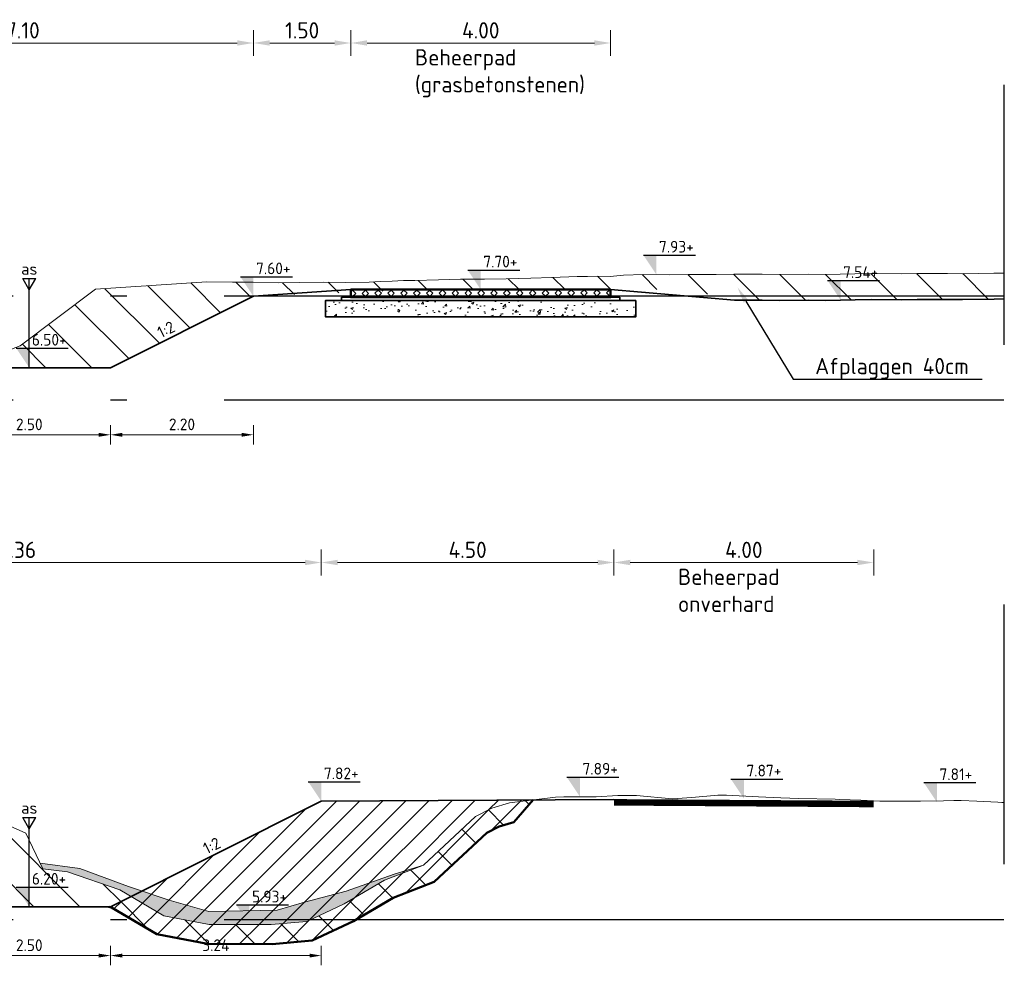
# Model space of a CAD drawing. Header units: metres. Extents: x 199581 to 207779, y 462378 to 466293.
# Tile 122 of 134: x 207413 to 207428, y 465997 to 466011. Entities that reach past the tile are written whole.
import ezdxf
from ezdxf import colors
from ezdxf.entities.mleader import LeaderData, LeaderLine
from ezdxf.enums import TextEntityAlignment as Align
from ezdxf.math import Vec2, Vec3

# ---------------------------------------------------------------- set-up
doc = ezdxf.new("R2010")
doc.units = ezdxf.units.M
doc.linetypes.add('AL-NAP_LIJN', pattern=[15.25, 12, -1.5, 0.25, -1.5])
doc.linetypes.add('XX-AFBREEK', pattern=[7, 4, -1, 1, -1])
doc.layers.get('0').update_dxf_attribs({"lineweight": 25})
for name, color, linetype, lineweight in [('B-WE-GR-MAAIVELD-G-GRIJS', 253, 'GW-MAAIVELD', 13), ('N-WA-VH-VERHARDING_FUNDERING-AD', 252, 'Continuous', 18), ('N-WA-VH-VERHARDING_FUNDERING_GRANULAAT_MENG-GD', 251, 'Continuous', 35), ('N-WA-VH-VERHARDING_FUNDERING_ZAND-GD', 251, 'Continuous', 35), ('N-WE-AM-AS-SD', 10, 'Continuous', 25), ('N-WE-GW-GROND_SLIB-GD', 40, 'Continuous', 18), ('N-WE-GW-GRONDWERKLIJN-G', 90, 'Continuous', 50), ('N-WE-GW-MAAIVELD-GD', 90, 'GW-MAAIVELD', 35), ('N-WE-GW-ONTGRAVING-WERK-AD', 253, 'Continuous', 18), ('N-WE-GW-OPHOGING-WERK-AD', 82, 'Continuous', 18), ('N-WE-VH-VERHARDING_GRASBETONSTEEN-GD', 7, 'Continuous', 50), ('X-XX-AL-AFBREEKLIJN-GD', 250, 'XX-AFBREEK', 25), ('X-XX-AL-M', 7, 'Continuous', 18), ('X-XX-AL-NAP-GD', 253, 'AL-NAP_LIJN', 25), ('X-XX-AL-PEILMAAT-BEST-SD', 251, 'Continuous', 25), ('X-XX-AL-PEILMAAT-SD', 7, 'Continuous', 25), ('X-XX-AL-REFERENTIE-T25', 7, 'Continuous', 25), ('X-XX-AL-T18', 10, 'Continuous', 18)]:
    doc.layers.add(name, color=color, linetype=linetype, lineweight=lineweight)
for name, color, linetype, lineweight, transparency in [('N-WA-OG-BEHEERPAD-AD', 34, 'Continuous', 25, 0.5), ('N-WE-GW-GROND_SLIB-AD', 40, 'Continuous', 18, 0.4), ('N-WE-VH-VERHARDING_GRASBETONSTEEN-AD', 72, 'Continuous', 18, 0.3)]:
    doc.layers.add(name, color=color, linetype=linetype, lineweight=lineweight, transparency=transparency)
doc.styles.add('NLCS-ISO', font='NLCS-ISO.ttf')
doc.styles.add('NLCS-ISO-M100-T18', font='NLCS-ISO.ttf', dxfattribs={"height": 0.18})
doc.styles.add('NLCS-ISO-M100-T25', font='NLCS-ISO.ttf', dxfattribs={"height": 0.25})
doc.styles.add('NLCS-ISO-M50-T18', font='isocpeur.ttf', dxfattribs={"height": 0.09})
doc.linetypes.add('GW-MAAIVELD', pattern='A,12,[40,NLCS.SHX,S=1,R=0,X=0,Y=-0.5],12', length=24)
doc.dimstyles.new('NLCS-M100-T18-PIJL_L2_H1', dxfattribs={"dimscale": 0.1, "dimtxt": 2.5, "dimasz": 1.8, "dimexe": 2, "dimexo": 2, "dimgap": 0.7, "dimtad": 1, "dimzin": 0, "dimdsep": 46, "dimtxsty": 'NLCS-ISO-M100-T18', "dimcen": 0, "dimdle": 2, "dimclrd": 256, "dimclre": 256, "dimclrt": 10, "dimadec": 1, "dimazin": 0, "dimtfac": 1, "dimtdec": 3, "dimtofl": 0, "dimtmove": 0, "dimatfit": 3, "dimfxl": 2, "dimfxlon": 1, "dimtfillclr": 256, "dimtolj": 1, "dimtzin": 0, "dimlwd": -1, "dimlwe": -1, "dimarcsym": 0})
doc.dimstyles.new('NLCS-M100-T25-PIJL_L2_H1', dxfattribs={"dimscale": 0.1, "dimtxt": 2.5, "dimasz": 2.5, "dimexe": 2, "dimexo": 2, "dimgap": 0.7, "dimtad": 1, "dimzin": 0, "dimdsep": 46, "dimtxsty": 'NLCS-ISO-M100-T25', "dimcen": 0, "dimdle": 2, "dimclrd": 256, "dimclre": 256, "dimclrt": 256, "dimadec": 1, "dimazin": 0, "dimtfac": 1, "dimtdec": 3, "dimtofl": 0, "dimtmove": 0, "dimatfit": 3, "dimfxl": 2, "dimfxlon": 1, "dimtfillclr": 256, "dimtolj": 1, "dimtzin": 0, "dimlwd": -1, "dimlwe": -1, "dimarcsym": 0})
pattern_1 = [(135, (0, 0), (-0.3535533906, -0.3535533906), [])]
pattern_2 = [(45, (0, 0), (-0.1767766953, 0.1767766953), [])]

# ---------------------------------------------------------------- blocks, each defined once
blk = doc.blocks.new('SAM-AS-D')
for p, q in [((0, 3), (-0.25, 3.433)), ((0.25, 3.433), (-0.25, 3.433)), ((0, 0), (0, 3.433)), ((0, 3), (0.25, 3.433))]:
    blk.add_line(p, q)
blk = doc.blocks.new('SAL-PEILMAAT_INFRACAD_H01-SOD')
blk.add_line((-2, 3), (6, 3))
blk.add_solid([(-2, 3), (0, 3), (0, 0)])
at = {"style": 'NLCS-ISO'}
blk.add_attdef('...', (0.4, 3.4), '', height=1.8, dxfattribs=at)
blk = doc.blocks.new('*D307')
at = {"layer": 'X-XX-AL-M', "transparency": 16777216}
for p, q in [((207409.512, 466010.89), (207409.512, 466011.29)), ((207416.611, 466010.89), (207416.611, 466011.29)), ((207409.762, 466011.09), (207416.361, 466011.09))]:
    blk.add_line(p, q, dxfattribs=at)
for points in [[(207409.762, 466011.132), (207409.762, 466011.049), (207409.512, 466011.09)], [(207416.361, 466011.132), (207416.361, 466011.049), (207416.611, 466011.09)]]:
    blk.add_solid(points, dxfattribs=at)
at = {"layer": 'X-XX-AL-M', "transparency": 16777216, "insert": (207413.061, 466011.285), "char_height": 0.25, "attachment_point": 5, "style": 'NLCS-ISO-M100-T25'}
blk.add_mtext('\\A1;7.10', dxfattribs=at)
blk = doc.blocks.new('*D308')
at = {"layer": 'X-XX-AL-M', "transparency": 16777216}
for p, q in [((207408.294, 466002.89), (207408.294, 466003.29)), ((207417.655, 466002.89), (207417.655, 466003.29)), ((207408.544, 466003.09), (207417.405, 466003.09))]:
    blk.add_line(p, q, dxfattribs=at)
for points in [[(207408.544, 466003.132), (207408.544, 466003.049), (207408.294, 466003.09)], [(207417.405, 466003.132), (207417.405, 466003.049), (207417.655, 466003.09)]]:
    blk.add_solid(points, dxfattribs=at)
at = {"layer": 'X-XX-AL-M', "transparency": 16777216, "insert": (207412.974, 466003.285), "char_height": 0.25, "attachment_point": 5, "style": 'NLCS-ISO-M100-T25'}
blk.add_mtext('\\A1;9.36', dxfattribs=at)
blk = doc.blocks.new('*D310')
at = {"layer": 'X-XX-AL-M', "transparency": 16777216}
for p, q in [((207417.655, 466002.89), (207417.655, 466003.29)), ((207422.159, 466002.89), (207422.159, 466003.29)), ((207417.905, 466003.09), (207421.909, 466003.09))]:
    blk.add_line(p, q, dxfattribs=at)
for points in [[(207417.905, 466003.132), (207417.905, 466003.049), (207417.655, 466003.09)], [(207421.909, 466003.132), (207421.909, 466003.049), (207422.159, 466003.09)]]:
    blk.add_solid(points, dxfattribs=at)
at = {"layer": 'X-XX-AL-M', "transparency": 16777216, "insert": (207419.907, 466003.285), "char_height": 0.25, "attachment_point": 5, "style": 'NLCS-ISO-M100-T25'}
blk.add_mtext('\\A1;4.50', dxfattribs=at)
blk = doc.blocks.new('*D311')
at = {"layer": 'X-XX-AL-M', "transparency": 16777216}
for p, q in [((207416.611, 466010.89), (207416.611, 466011.29)), ((207418.109, 466010.89), (207418.109, 466011.29)), ((207416.861, 466011.09), (207417.859, 466011.09))]:
    blk.add_line(p, q, dxfattribs=at)
for points in [[(207416.861, 466011.132), (207416.861, 466011.049), (207416.611, 466011.09)], [(207417.859, 466011.132), (207417.859, 466011.049), (207418.109, 466011.09)]]:
    blk.add_solid(points, dxfattribs=at)
at = {"layer": 'X-XX-AL-M', "transparency": 16777216, "insert": (207417.36, 466011.285), "char_height": 0.25, "attachment_point": 5, "style": 'NLCS-ISO-M100-T25'}
blk.add_mtext('\\A1;1.50', dxfattribs=at)
blk = doc.blocks.new('*D318')
at = {"layer": 'X-XX-AL-M', "transparency": 16777216}
for p, q in [((207418.11, 466010.89), (207418.11, 466011.29)), ((207422.108, 466010.89), (207422.108, 466011.29)), ((207418.36, 466011.09), (207421.858, 466011.09))]:
    blk.add_line(p, q, dxfattribs=at)
for points in [[(207418.36, 466011.132), (207418.36, 466011.049), (207418.11, 466011.09)], [(207421.858, 466011.132), (207421.858, 466011.049), (207422.108, 466011.09)]]:
    blk.add_solid(points, dxfattribs=at)
at = {"layer": 'X-XX-AL-M', "transparency": 16777216, "insert": (207420.109, 466011.285), "char_height": 0.25, "attachment_point": 5, "style": 'NLCS-ISO-M100-T25'}
blk.add_mtext('\\A1;4.00', dxfattribs=at)
blk = doc.blocks.new('*D319')
at = {"layer": 'X-XX-AL-M', "transparency": 16777216}
for p, q in [((207422.159, 466002.89), (207422.159, 466003.29)), ((207426.156, 466002.89), (207426.156, 466003.29)), ((207422.409, 466003.09), (207425.906, 466003.09))]:
    blk.add_line(p, q, dxfattribs=at)
for points in [[(207422.409, 466003.132), (207422.409, 466003.049), (207422.159, 466003.09)], [(207425.906, 466003.132), (207425.906, 466003.049), (207426.156, 466003.09)]]:
    blk.add_solid(points, dxfattribs=at)
at = {"layer": 'X-XX-AL-M', "transparency": 16777216, "insert": (207424.158, 466003.285), "char_height": 0.25, "attachment_point": 5, "style": 'NLCS-ISO-M100-T25'}
blk.add_mtext('\\A1;4.00', dxfattribs=at)
blk = doc.blocks.new('*D354')
at = {"layer": 'X-XX-AL-M', "transparency": 16777216}
for p, q in [((207411.911, 466005.207), (207411.911, 466004.907)), ((207414.411, 466005.207), (207414.411, 466004.907)), ((207412.091, 466005.057), (207414.231, 466005.057))]:
    blk.add_line(p, q, dxfattribs=at)
for points in [[(207412.091, 466005.087), (207412.091, 466005.027), (207411.911, 466005.057)], [(207414.231, 466005.087), (207414.231, 466005.027), (207414.411, 466005.057)]]:
    blk.add_solid(points, dxfattribs=at)
at = {"layer": 'X-XX-AL-M', "transparency": 16777216, "insert": (207413.161, 466005.217), "char_height": 0.18, "attachment_point": 5, "style": 'NLCS-ISO-M100-T18'}
blk.add_mtext('\\A1;2.50', dxfattribs=at)
blk = doc.blocks.new('*D356')
at = {"layer": 'X-XX-AL-M', "transparency": 16777216}
for p, q in [((207414.411, 466005.207), (207414.411, 466004.907)), ((207416.611, 466005.207), (207416.611, 466004.907)), ((207414.591, 466005.057), (207416.431, 466005.057))]:
    blk.add_line(p, q, dxfattribs=at)
for points in [[(207414.591, 466005.087), (207414.591, 466005.027), (207414.411, 466005.057)], [(207416.431, 466005.087), (207416.431, 466005.027), (207416.611, 466005.057)]]:
    blk.add_solid(points, dxfattribs=at)
at = {"layer": 'X-XX-AL-M', "transparency": 16777216, "insert": (207415.511, 466005.217), "char_height": 0.18, "attachment_point": 5, "style": 'NLCS-ISO-M100-T18'}
blk.add_mtext('\\A1;2.20', dxfattribs=at)
blk = doc.blocks.new('*D357')
at = {"layer": 'X-XX-AL-M', "transparency": 16777216}
for p, q in [((207411.911, 465997.187), (207411.911, 465996.887)), ((207414.411, 465997.187), (207414.411, 465996.887)), ((207412.091, 465997.037), (207414.231, 465997.037))]:
    blk.add_line(p, q, dxfattribs=at)
for points in [[(207412.091, 465997.067), (207412.091, 465997.007), (207411.911, 465997.037)], [(207414.231, 465997.067), (207414.231, 465997.007), (207414.411, 465997.037)]]:
    blk.add_solid(points, dxfattribs=at)
at = {"layer": 'X-XX-AL-M', "transparency": 16777216, "insert": (207413.161, 465997.197), "char_height": 0.18, "attachment_point": 5, "style": 'NLCS-ISO-M100-T18'}
blk.add_mtext('\\A1;2.50', dxfattribs=at)
blk = doc.blocks.new('*D359')
at = {"layer": 'X-XX-AL-M', "transparency": 16777216}
for p, q in [((207414.411, 465997.187), (207414.411, 465996.887)), ((207417.655, 465997.187), (207417.655, 465996.887)), ((207414.591, 465997.037), (207417.475, 465997.037))]:
    blk.add_line(p, q, dxfattribs=at)
for points in [[(207414.591, 465997.067), (207414.591, 465997.007), (207414.411, 465997.037)], [(207417.475, 465997.067), (207417.475, 465997.007), (207417.655, 465997.037)]]:
    blk.add_solid(points, dxfattribs=at)
at = {"layer": 'X-XX-AL-M', "transparency": 16777216, "insert": (207416.033, 465997.197), "char_height": 0.18, "attachment_point": 5, "style": 'NLCS-ISO-M100-T18'}
blk.add_mtext('\\A1;3.24', dxfattribs=at)

msp = doc.modelspace()

# ---------------------------------------------------------------- hatches: boundary and pattern name
at = {"layer": 'N-WA-VH-VERHARDING_FUNDERING-AD'}
h = msp.add_hatch(dxfattribs=at)
h.set_pattern_fill('AVH-FUNDERING_GRANULAAT_MENG_01', color=256, scale=0.05, pattern_type=2)
h.set_pattern_definition([(50, (207419.91587, 466007.0102), (0.35863, -0.031376), [0.0375, -0.4125]), (355, (207419.91587, 466007.0102), (-0.069376, 0.376096), [0.03, -0.33]), (100.451, (207419.94576, 466007.00757), (0.289255, 0.34472), [0.03187, -0.35057]), (46.184, (207419.91587, 466007.1102), (0.53362, -0.08276), [0.05625, -0.61875]), (96.636, (207419.96034, 466007.1033), (0.46733, 0.48706), [0.047805, -0.52586]), (351.184, (207419.91587, 466007.1102), (0.46733, 0.48706), [0.045, -0.495]), (21, (207419.96587, 466007.0852), (0.298454, -0.20131), [0.0375, -0.4125]), (326, (207419.96587, 466007.0852), (0.12166, 0.362575), [0.03, -0.33]), (71.451, (207419.99074, 466007.0684), (0.42011, 0.161265), [0.03187, -0.35057]), (37.5, (207419.91587, 466007.01019), (0.00608, 0.166447), [0, -0.326, 0, -0.335, 0, -0.33125]), (7.5, (207419.91587, 466007.01019), (0.131535, 0.197206), [0, -0.191, 0, -0.3185, 0, -0.12625]), (327.5, (207419.80437, 466007.01019), (0.266911, -0.0112774), [0, -0.125, 0, -0.39, 0, -0.5175]), (317.5, (207419.75437, 466007.01019), (0.291593, 0.050052), [0, -0.1625, 0, -0.259, 0, -0.3675])])
h.paths.add_polyline_path([(207417.718, 466007.124), (207417.718, 466006.874), (207422.498, 466006.874), (207422.498, 466007.124)])
at = {"layer": 'N-WE-GW-GROND_SLIB-AD'}
h = msp.add_hatch(color=256, dxfattribs=at)
h.dxf.hatch_style = 1
h.paths.add_polyline_path([(207413.327, 465998.46), (207413.941, 465998.376), (207414.688, 465998.102), (207415.313, 465997.889), (207415.923, 465997.717), (207416.976, 465997.735), (207417.397, 465997.861), (207418.039, 465998.028), (207418.779, 465998.289), (207419.228, 465998.431), (207418.629, 465998.196), (207418.009, 465997.835), (207417.435, 465997.564), (207416.885, 465997.514), (207415.931, 465997.518), (207415.232, 465997.651), (207414.554, 465998.049), (207413.751, 465998.328), (207413.37, 465998.371)])
at = {"layer": 'N-WE-GW-ONTGRAVING-WERK-AD'}
h = msp.add_hatch(dxfattribs=at)
h.set_pattern_fill('AGW-WERK_ONTGRAVEN-SO', color=256, scale=0.1, pattern_type=2)
h.set_pattern_definition(pattern_1)
h.paths.add_polyline_path([(207414.181, 466007.297), (207413.021, 466006.427), (207412.468, 466006.218), (207412.327, 466006.09), (207414.411, 466006.09), (207416.611, 466007.19), (207419.269, 466007.294), (207423.267, 466007.294), (207424.013, 466007.13), (207424.439, 466007.129), (207424.711, 466007.125), (207425.155, 466007.128), (207425.418, 466007.127), (207425.873, 466007.137), (207426.116, 466007.139), (207426.582, 466007.133), (207426.825, 466007.14), (207427.289, 466007.141), (207427.522, 466007.138), (207428.009, 466007.146), (207428.161, 466007.148), (207428.161, 466007.548), (207428.003, 466007.546), (207427.521, 466007.538), (207427.291, 466007.541), (207426.819, 466007.54), (207426.579, 466007.533), (207426.117, 466007.539), (207425.867, 466007.537), (207425.415, 466007.527), (207425.155, 466007.528), (207424.712, 466007.525), (207424.442, 466007.529), (207424.01, 466007.53), (207423.73, 466007.526), (207423.308, 466007.526), (207423.018, 466007.522), (207422.606, 466007.524), (207422.306, 466007.515), (207422.103, 466007.493), (207421.904, 466007.497), (207421.75, 466007.496), (207421.593, 466007.493), (207421.202, 466007.479), (207420.881, 466007.471), (207420.5, 466007.46), (207420.169, 466007.454), (207419.798, 466007.452), (207419.457, 466007.441), (207419.096, 466007.431), (207418.921, 466007.433), (207418.745, 466007.424), (207418.568, 466007.415), (207418.394, 466007.409), (207418.032, 466007.403), (207417.691, 466007.407), (207417.32, 466007.402), (207416.989, 466007.398), (207416.608, 466007.408), (207416.287, 466007.409), (207415.896, 466007.414)])
h = msp.add_hatch(dxfattribs=at)
h.set_pattern_fill('AGW-WERK_ONTGRAVEN-SO', color=256, scale=0.1, pattern_type=2)
h.set_pattern_definition(pattern_1)
h.paths.add_polyline_path([(207411.363, 465999.526), (207411.318, 465999.529), (207408.294, 465999.599), (207411.911, 465997.79), (207414.411, 465997.79), (207414.727, 465997.948), (207414.554, 465998.049), (207413.751, 465998.328), (207413.37, 465998.371), (207413.106, 465998.92), (207412.354, 465999.257), (207411.897, 465999.481)])
h = msp.add_hatch(dxfattribs=at)
h.set_pattern_fill('AGW-WERK_ONTGRAVEN-SO', color=256, scale=0.1, pattern_type=2)
h.set_pattern_definition(pattern_1)
h.paths.add_polyline_path([(207418.149, 465997.569), (207418.76, 465997.925), (207419.391, 465998.173), (207420.202, 465998.929), (207420.393, 465999.026), (207420.619, 465999.094), (207420.916, 465999.434), (207420.886, 465999.43), (207420.636, 465999.401), (207420.551, 465999.387), (207420.281, 465999.306), (207420.028, 465999.177), (207419.228, 465998.431), (207418.629, 465998.196), (207418.009, 465997.835), (207417.435, 465997.564), (207416.885, 465997.514), (207415.931, 465997.518), (207415.232, 465997.651), (207414.727, 465997.948), (207414.411, 465997.79), (207414.386, 465997.79), (207414.428, 465997.776), (207415.125, 465997.366), (207415.902, 465997.218), (207416.898, 465997.214), (207417.515, 465997.27)])
at = {"layer": 'N-WE-GW-OPHOGING-WERK-AD'}
h = msp.add_hatch(dxfattribs=at)
h.set_pattern_fill('AGW-WERK_AANVULLEN-SO', color=256, scale=0.05, pattern_type=2)
h.set_pattern_definition(pattern_2)
h.paths.add_polyline_path([(207418.149, 465997.569), (207418.76, 465997.925), (207419.391, 465998.173), (207420.202, 465998.929), (207420.393, 465999.026), (207420.619, 465999.094), (207420.916, 465999.434), (207420.886, 465999.43), (207420.636, 465999.401), (207420.551, 465999.387), (207420.281, 465999.306), (207420.028, 465999.177), (207419.228, 465998.431), (207418.629, 465998.196), (207418.009, 465997.835), (207417.435, 465997.564), (207416.885, 465997.514), (207415.931, 465997.518), (207415.232, 465997.651), (207414.727, 465997.948), (207414.4, 465997.785), (207414.428, 465997.776), (207415.125, 465997.366), (207415.902, 465997.218), (207416.898, 465997.214), (207417.515, 465997.27)])
h = msp.add_hatch(dxfattribs=at)
h.set_pattern_fill('AGW-WERK_AANVULLEN-SO', color=256, scale=0.05, pattern_type=2)
h.set_pattern_definition(pattern_2)
h.paths.add_polyline_path([(207419.228, 465998.431), (207420.028, 465999.177), (207420.281, 465999.306), (207420.551, 465999.387), (207420.636, 465999.401), (207420.886, 465999.43), (207420.916, 465999.434), (207417.655, 465999.413), (207414.727, 465997.948), (207415.232, 465997.651), (207415.931, 465997.518), (207416.885, 465997.514), (207417.435, 465997.564), (207418.009, 465997.835), (207418.629, 465998.196)])
at = {"layer": 'N-WE-VH-VERHARDING_GRASBETONSTEEN-AD'}
h = msp.add_hatch(dxfattribs=at)
h.set_pattern_fill('AVH-GRASBETONSTEEN_02', color=256, scale=0.1, angle=0.1022, pattern_type=2)
h.set_pattern_definition([(45.102249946, (-5731.34422, 3286.28745), (-0.099171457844, 0.09881812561), [0.07, -0.07]), (135.102249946, (-5731.34422, 3286.28745), (-0.09881812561, -0.099171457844), [0.07, -0.07]), (45.102249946, (-5731.3938, 3286.33686), (-0.099171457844, 0.09881812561), [0.07, -0.07]), (135.102249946, (-5731.29481, 3286.33704), (-0.09881812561, -0.099171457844), [0.07, -0.07])])
h.paths.add_polyline_path([(207422.107, 466007.294), (207422.107, 466007.174), (207418.109, 466007.174), (207418.109, 466007.294)])

# ---------------------------------------------------------------- linework, layer by layer
at = {"layer": 'B-WE-GR-MAAIVELD-G-GRIJS', "flags": 128}
for points in [[(207398.161, 466007.553), (207398.735, 466007.545), (207398.802, 466007.544), (207399.437, 466007.536), (207399.475, 466007.538), (207399.515, 466007.537), (207399.829, 466007.529), (207400.139, 466007.549), (207400.227, 466007.548), (207400.841, 466007.519), (207400.939, 466007.517), (207401.543, 466007.5), (207401.651, 466007.496), (207402.245, 466007.47), (207402.363, 466007.467), (207402.947, 466007.444), (207403.076, 466007.438), (207403.222, 466007.431), (207404.71, 466007.374), (207406.382, 466007.33), (207407.029, 466006.976), (207407.201, 466006.487), (207407.852, 466006.293), (207408.395, 466006.148), (207408.93, 466005.864), (207409.659, 466005.66), (207410.292, 466005.571), (207410.794, 466005.543), (207411.356, 466005.571), (207411.817, 466005.627), (207412.468, 466006.218), (207413.021, 466006.427), (207414.181, 466007.297), (207415.896, 466007.414), (207416.287, 466007.409), (207416.608, 466007.408), (207416.989, 466007.398), (207417.32, 466007.402), (207417.691, 466007.407), (207418.032, 466007.403), (207418.394, 466007.409), (207418.568, 466007.415), (207418.745, 466007.424), (207418.921, 466007.433), (207419.096, 466007.431), (207419.457, 466007.441), (207419.798, 466007.452), (207420.169, 466007.454), (207420.5, 466007.46), (207420.881, 466007.471), (207421.202, 466007.479), (207421.593, 466007.493), (207421.75, 466007.496), (207421.904, 466007.497), (207422.103, 466007.493), (207422.306, 466007.515), (207422.606, 466007.524), (207423.018, 466007.522), (207423.308, 466007.526), (207423.73, 466007.526), (207424.01, 466007.53), (207424.442, 466007.529), (207424.712, 466007.525), (207425.155, 466007.528), (207425.415, 466007.527), (207425.867, 466007.537), (207426.117, 466007.539), (207426.579, 466007.533), (207426.819, 466007.54), (207427.291, 466007.541), (207427.521, 466007.538), (207428.003, 466007.546), (207428.161, 466007.548)], [(207398.161, 465999.656), (207398.164, 465999.656), (207398.653, 465999.647), (207398.789, 465999.644), (207398.835, 465999.647), (207399.413, 465999.625), (207399.67, 465999.637), (207400.037, 465999.646), (207400.505, 465999.646), (207400.661, 465999.645), (207401.123, 465999.659), (207401.285, 465999.662), (207401.34, 465999.663), (207401.91, 465999.678), (207402.176, 465999.676), (207402.534, 465999.676), (207403.011, 465999.682), (207403.158, 465999.681), (207403.594, 465999.678), (207403.782, 465999.676), (207403.846, 465999.677), (207404.406, 465999.668), (207404.681, 465999.658), (207405.031, 465999.651), (207405.517, 465999.652), (207405.655, 465999.649), (207406.064, 465999.635), (207406.279, 465999.627), (207406.352, 465999.626), (207406.903, 465999.624), (207407.187, 465999.622), (207407.527, 465999.617), (207411.318, 465999.529), (207411.363, 465999.526), (207411.897, 465999.481), (207412.354, 465999.257), (207413.106, 465998.92), (207413.37, 465998.371), (207413.751, 465998.328), (207414.554, 465998.049), (207415.232, 465997.651), (207415.931, 465997.518), (207416.885, 465997.514), (207417.435, 465997.564), (207418.009, 465997.835), (207418.629, 465998.196), (207419.228, 465998.431), (207420.028, 465999.177), (207420.281, 465999.306), (207420.551, 465999.387), (207420.636, 465999.401), (207420.886, 465999.43), (207421.26, 465999.478), (207421.386, 465999.484), (207421.884, 465999.484), (207422.221, 465999.5), (207422.508, 465999.502), (207423.057, 465999.451), (207423.132, 465999.455), (207423.357, 465999.471), (207423.757, 465999.507), (207423.892, 465999.505), (207424.381, 465999.482), (207424.727, 465999.465), (207425.005, 465999.456), (207425.562, 465999.445), (207425.629, 465999.443), (207425.958, 465999.429), (207426.253, 465999.417), (207426.398, 465999.414), (207426.878, 465999.416), (207427.233, 465999.421), (207427.387, 465999.425), (207427.502, 465999.427), (207427.744, 465999.417), (207428.068, 465999.399), (207428.126, 465999.395), (207428.161, 465999.394)]]:
    msp.add_lwpolyline(points, dxfattribs=at)
at = {"layer": 'N-WA-OG-BEHEERPAD-AD', "const_width": 0.1, "flags": 128}
msp.add_lwpolyline([(207422.16, 465999.397), (207426.157, 465999.371)], dxfattribs=at)
at = {"layer": 'N-WA-VH-VERHARDING_FUNDERING_GRANULAAT_MENG-GD', "flags": 128}
msp.add_lwpolyline([(207422.498, 466007.124), (207422.498, 466006.874), (207417.718, 466006.874), (207417.718, 466007.124)], close=True, dxfattribs=at)
at = {"layer": 'N-WA-VH-VERHARDING_FUNDERING_ZAND-GD', "flags": 128}
msp.add_lwpolyline([(207422.248, 466007.174), (207422.248, 466007.124), (207417.968, 466007.124), (207417.968, 466007.174)], close=True, dxfattribs=at)
at = {"layer": 'N-WE-GW-GROND_SLIB-GD', "flags": 128}
msp.add_lwpolyline([(207413.327, 465998.46), (207413.941, 465998.376), (207414.688, 465998.102), (207415.313, 465997.889), (207415.923, 465997.717), (207416.976, 465997.735), (207417.397, 465997.861), (207418.039, 465998.028), (207418.779, 465998.289), (207419.228, 465998.431), (207418.629, 465998.196), (207418.009, 465997.835), (207417.435, 465997.564), (207416.885, 465997.514), (207415.931, 465997.518), (207415.232, 465997.651), (207414.554, 465998.049), (207413.751, 465998.328), (207413.37, 465998.371)], close=True, dxfattribs=at)
at = {"layer": 'N-WE-GW-GRONDWERKLIJN-G', "flags": 128}
msp.add_lwpolyline([(207414.386, 465997.79), (207414.428, 465997.776), (207415.125, 465997.366), (207415.902, 465997.218), (207416.898, 465997.214), (207417.515, 465997.27), (207418.149, 465997.569), (207418.76, 465997.925), (207419.391, 465998.173), (207420.202, 465998.929), (207420.393, 465999.026), (207420.619, 465999.094), (207420.916, 465999.434)], dxfattribs=at)
at = {"layer": 'N-WE-GW-MAAIVELD-GD', "flags": 128}
for points in [[(207409.512, 466007.29), (207411.911, 466006.09), (207414.411, 466006.09), (207416.611, 466007.19)], [(207416.611, 466007.19), (207418.109, 466007.294)], [(207422.107, 466007.294), (207424.013, 466007.13), (207424.439, 466007.129), (207424.711, 466007.125), (207425.155, 466007.128), (207425.418, 466007.127), (207425.873, 466007.137), (207426.116, 466007.139), (207426.582, 466007.133), (207426.825, 466007.14), (207427.289, 466007.141), (207427.522, 466007.138), (207428.009, 466007.146), (207428.166, 466007.148)], [(207408.294, 465999.599), (207411.911, 465997.79), (207414.411, 465997.79), (207417.655, 465999.413), (207422.159, 465999.442)]]:
    msp.add_lwpolyline(points, dxfattribs=at)
at = {"layer": 'N-WE-VH-VERHARDING_GRASBETONSTEEN-GD'}
msp.add_lwpolyline([(207422.107, 466007.294), (207422.107, 466007.174), (207418.109, 466007.174), (207418.109, 466007.294)], close=True, dxfattribs=at)
at = {"layer": 'X-XX-AL-AFBREEKLIJN-GD', "flags": 128}
for points in [[(207428.161, 466010.444), (207428.161, 466006.444)], [(207428.161, 466002.444), (207428.161, 465998.444)]]:
    msp.add_lwpolyline(points, dxfattribs=at)
at = {"layer": 'X-XX-AL-NAP-GD', "flags": 128}
for points in [[(207428.161, 466007.19), (207398.161, 466007.19)], [(207428.161, 466005.59), (207398.161, 466005.59)], [(207428.161, 465997.59), (207398.161, 465997.59)]]:
    msp.add_lwpolyline(points, dxfattribs=at)

# ---------------------------------------------------------------- block references
at = {"layer": 'N-WE-AM-AS-SD', "xscale": -0.4, "yscale": 0.4, "zscale": 2}
for p in [(207413.161, 466006.09), (207413.161, 465997.79)]:
    msp.add_blockref('SAM-AS-D', p, dxfattribs=at)
at = {"layer": 'X-XX-AL-PEILMAAT-BEST-SD', "xscale": 0.1, "yscale": 0.1, "zscale": 0.1}
for p, values in [((207422.812, 466007.523), {'...': '7.93+'}), ((207421.635, 465999.484), {'...': '7.89+'}), ((207427.129, 465999.4), {'...': '7.81+'}), ((207416.548, 465997.516), {'...': '5.93+'})]:
    msp.add_blockref('SAL-PEILMAAT_INFRACAD_H01-SOD', p, dxfattribs=at).add_auto_attribs(values)
at = {"layer": 'X-XX-AL-PEILMAAT-SD', "xscale": 0.1, "yscale": 0.1, "zscale": 0.1}
for p, values in [((207420.108, 466007.294), {'...': '7.70+'}), ((207416.611, 466007.19), {'...': '7.60+'}), ((207425.646, 466007.132), {'...': '7.54+'}), ((207413.161, 466006.09), {'...': '6.50+'}), ((207417.655, 465999.413), {'...': '7.82+'}), ((207424.158, 465999.456), {'...': '7.87+'}), ((207413.161, 465997.79), {'...': '6.20+'})]:
    msp.add_blockref('SAL-PEILMAAT_INFRACAD_H01-SOD', p, dxfattribs=at).add_auto_attribs(values)

# ---------------------------------------------------------------- texts
at = {"layer": 'X-XX-AL-REFERENTIE-T25', "char_height": 0.25, "attachment_point": 1, "style": 'NLCS-ISO-M100-T25'}
for s, insert in [('Beheerpad\\P(grasbetonstenen)', (207419.096, 466010.995)), ('Beheerpad\\Ponverhard', (207423.145, 466002.995))]:
    msp.add_mtext_dynamic_manual_height_columns(s, width=0.97587, gutter_width=1.25, heights=[0], dxfattribs=dict(at, insert=insert))
at = {"layer": 'X-XX-AL-T18', "style": 'NLCS-ISO-M50-T18'}
for p in [(207413.161, 466007.467), (207413.161, 465999.167)]:
    msp.add_text('as', height=0.18, dxfattribs=at).set_placement(p, align=Align.BOTTOM_CENTER)
at = {"layer": 'X-XX-AL-T18', "style": 'NLCS-ISO-M100-T18'}
for p in [(207415.33, 466006.55), (207416.033, 465998.601)]:
    msp.add_text('1:2', height=0.18, rotation=26.5651, dxfattribs=at).set_placement(p, align=Align.BOTTOM_CENTER)

# ---------------------------------------------------------------- dimensions: what is measured, and where the dimension line sits
at = {"layer": 'X-XX-AL-M'}
for base, p1, p2, picture, middle in [((207416.611, 466011.09), (207409.512, 466007.29), (207416.611, 466007.19), '*D307', (207413.061, 466011.285)), ((207418.109, 466011.09), (207416.611, 466007.19), (207418.109, 466007.294), '*D311', (207417.36, 466011.285)), ((207417.655, 466003.09), (207408.294, 465999.599), (207417.655, 465999.413), '*D308', (207412.974, 466003.285)), ((207422.159, 466003.09), (207417.655, 465999.413), (207422.159, 465999.442), '*D310', (207419.907, 466003.285))]:
    dim = msp.add_linear_dim(base=base, p1=p1, p2=p2, dimstyle='NLCS-M100-T25-PIJL_L2_H1', dxfattribs=at)
    dim.commit()
    dim.dimension.update_dxf_attribs({"geometry": picture, "text_midpoint": middle})
for base, p1, p2, picture, middle in [((207422.108, 466011.09), (207418.11, 466007.29), (207422.108, 466007.29), '*D318', (207420.109, 466011.285)), ((207426.156, 466003.09), (207422.159, 465999.442), (207426.156, 465999.471), '*D319', (207424.158, 466003.285))]:
    dim = msp.add_linear_dim(base=base, p1=p1, p2=p2, angle=180, dimstyle='NLCS-M100-T25-PIJL_L2_H1', dxfattribs=at)
    dim.commit()
    dim.dimension.update_dxf_attribs({"geometry": picture, "text_midpoint": middle})
for base, p1, p2, picture, middle in [((207416.611, 466005.057), (207414.411, 466006.09), (207416.611, 466007.19), '*D356', (207415.511, 466005.217)), ((207414.411, 466005.057), (207411.911, 466006.09), (207414.411, 466006.09), '*D354', (207413.161, 466005.217)), ((207417.655, 465997.037), (207414.411, 465997.79), (207417.655, 465999.413), '*D359', (207416.033, 465997.197)), ((207414.411, 465997.037), (207411.911, 465997.79), (207414.411, 465997.79), '*D357', (207413.161, 465997.197))]:
    dim = msp.add_linear_dim(base=base, p1=p1, p2=p2, dimstyle='NLCS-M100-T18-PIJL_L2_H1', override={"dimexe": 1.5, "dimexo": 1.5, "dimclrt": 256, "dimfxl": 1.5}, dxfattribs=at)
    dim.commit()
    dim.dimension.update_dxf_attribs({"geometry": picture, "text_midpoint": middle})

# ---------------------------------------------------------------- leaders
at = {"layer": 'X-XX-AL-REFERENTIE-T25'}
ml = msp.add_multileader_mtext('Standard', dxfattribs=at)
ml.set_content('Afplaggen 40cm', color=256, style='NLCS-ISO-M100-T25')
ml.set_leader_properties(color=256, linetype='ByLayer', lineweight=-1)
ml.build(insert=Vec2(0, 0))
ml.multileader.update_dxf_attribs({"text_left_attachment_type": 5, "text_right_attachment_type": 5, "dogleg_length": 0.25, "arrow_head_size": 0.25})
ctx = ml.context
ctx.base_point, ctx.char_height, ctx.arrow_head_size, ctx.landing_gap_size, ctx.plane_origin = Vec3(207425.166, 466005.915), 0.25, 0.25, 0.09, Vec3(207424.061, 466007.326)
ctx.left_attachment, ctx.right_attachment = 5, 5
notes = []
notes.append((ctx, [(1, (1, 1, 0), (207424.916, 466005.915), (1, 0), 0.25, [(0, [(207424.061, 466007.326)], 0, [])])]))
ctx.mtext.insert, ctx.mtext.flow_direction = Vec3(207425.256, 466006.24), 5
for ctx, leaders in notes:
    for number, flags, end, landing, length, lines in leaders:
        leader = LeaderData()
        leader.index, (leader.has_last_leader_line, leader.has_dogleg_vector, leader.attachment_direction) = number, flags
        leader.last_leader_point, leader.dogleg_vector, leader.dogleg_length = Vec3(end), Vec3(landing), length
        for number, points, colour, breaks in lines:
            line = LeaderLine()
            line.index, line.vertices, line.color, line.breaks = number, Vec3.list(points), colors.encode_raw_color(colour), breaks
            leader.lines.append(line)
        ctx.leaders.append(leader)

doc.saveas('drawing.dxf')
